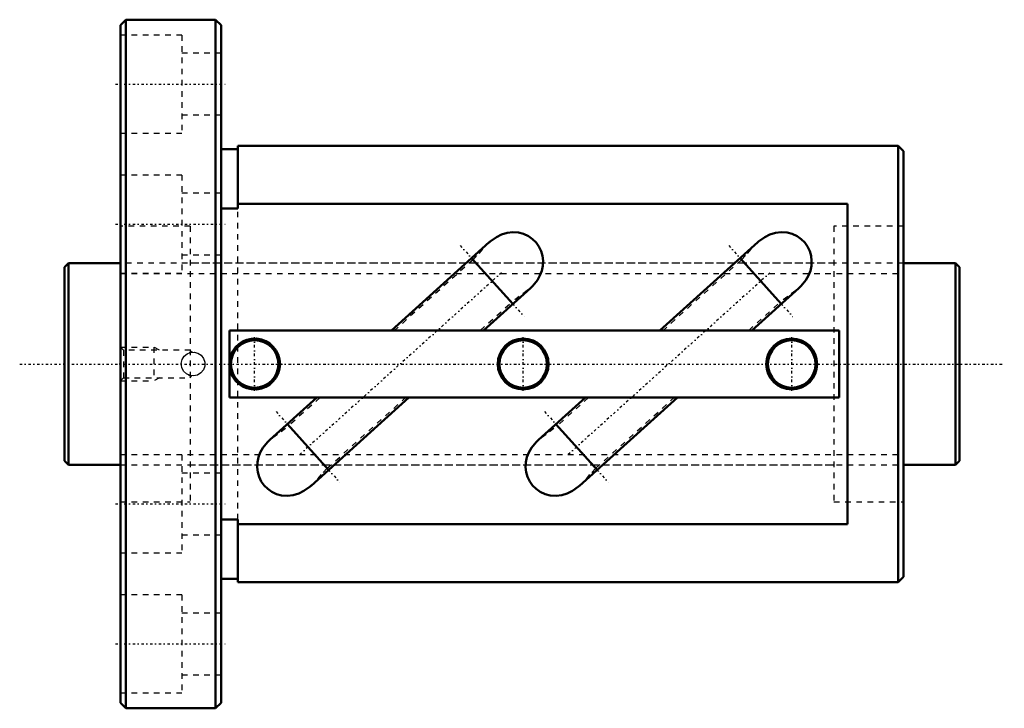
# Model space of a CAD drawing. Header units: millimetres. Extents: x -8 to 168, y -62 to 62.
import ezdxf

# ---------------------------------------------------------------- set-up
doc = ezdxf.new("R2010")
doc.units = ezdxf.units.MM
doc.linetypes.add('Center', pattern=[1.5, 0.45, -0.5, 0.05, -0.5])
doc.linetypes.add('Dashed', pattern=[2, 1, -1])
for name, color, linetype, lineweight in [('2d ConnectionPoints', 7, 'Continuous', 50), ('AM_0', 7, 'Continuous', 50), ('AM_5', 3, 'Continuous', 25), ('AM_7', 7, 'Center', 25), ('AM_9', 6, 'Dashed', 25)]:
    doc.layers.add(name, color=color, linetype=linetype, lineweight=lineweight)

# ---------------------------------------------------------------- blocks, each defined once
blk = doc.blocks.new('1_BIF3616V_5RR_Nut_0_in_BIF3616V_5RRG0_160LC0_000_0')
at = {"layer": 'AM_0'}
for p, q in [((11, 61.5), (10, 60.5)), ((10, 60.5), (10, -60.5)), ((27, 61.5), (11, 61.5)), ((11, 61.5), (11, -61.5)), ((28, 60.5), (27, 61.5)), ((27, 61.5), (27, -61.5)), ((28, 60.5), (28, -60.5)), ((31, 39), (31, 27.79)), ((149, 39), (31, 39)), ((150, 38), (149, 39)), ((149, 39), (149, -39)), ((31, 38.4), (28, 38.4)), ((150, 38), (150, -38)), ((140, 28.61), (31, 28.61)), ((140, -28.61), (140, 28.61)), ((31, 27.79), (28, 27.79)), ((75.92, 21.74), (58.44, 6)), ((123.92, 21.74), (106.44, 6)), ((80.14, 10.73), (72.78, 18.91)), ((128.14, 10.73), (120.78, 18.91)), ((74.88, 6), (83.29, 13.57)), ((122.88, 6), (131.29, 13.57)), ((29.5, 6), (29.5, -6)), ((138.5, 6), (29.5, 6)), ((138.5, -6), (138.5, 6)), ((29.5, -6), (138.5, -6)), ((45.12, -6), (36.71, -13.57)), ((44.08, -21.74), (61.56, -6)), ((93.12, -6), (84.71, -13.57)), ((92.08, -21.74), (109.56, -6)), ((39.86, -10.73), (47.22, -18.91)), ((87.86, -10.73), (95.22, -18.91)), ((28, -27.79), (31, -27.79)), ((31, -27.79), (31, -39)), ((31, -28.61), (140, -28.61)), ((28, -38.4), (31, -38.4)), ((149, -39), (150, -38)), ((31, -39), (149, -39)), ((10, -60.5), (11, -61.5)), ((11, -61.5), (27, -61.5)), ((27, -61.5), (28, -60.5))]:
    blk.add_line(p, q, dxfattribs=at)
for points in [[(75.89, 21.71), (76.09, 21.89), (77.2, 22.68), (78.11, 23.13), (79.11, 23.43), (80.13, 23.54), (81.18, 23.47), (82.08, 23.23), (82.95, 22.83), (83.67, 22.32), (84.32, 21.68), (84.82, 20.97), (85.21, 20.17), (85.45, 19.33), (85.56, 18.45), (85.52, 17.56), (85.33, 16.67), (85, 15.8), (84.53, 14.97), (83.71, 13.98), (83.28, 13.56)], [(123.89, 21.71), (124.09, 21.89), (125.2, 22.68), (126.11, 23.13), (127.11, 23.43), (128.13, 23.54), (129.18, 23.47), (130.08, 23.23), (130.95, 22.83), (131.67, 22.32), (132.32, 21.68), (132.82, 20.97), (133.21, 20.17), (133.45, 19.33), (133.56, 18.45), (133.52, 17.56), (133.33, 16.67), (133, 15.8), (132.53, 14.97), (131.71, 13.98), (131.28, 13.56)], [(44.11, -21.71), (43.91, -21.89), (42.8, -22.68), (41.89, -23.13), (40.89, -23.43), (39.87, -23.54), (38.82, -23.47), (37.92, -23.23), (37.05, -22.83), (36.33, -22.32), (35.68, -21.68), (35.18, -20.97), (34.79, -20.17), (34.55, -19.33), (34.44, -18.45), (34.48, -17.56), (34.67, -16.67), (35, -15.8), (35.47, -14.97), (36.29, -13.98), (36.72, -13.56)], [(92.11, -21.71), (91.91, -21.89), (90.8, -22.68), (89.89, -23.13), (88.89, -23.43), (87.87, -23.54), (86.82, -23.47), (85.92, -23.23), (85.05, -22.83), (84.33, -22.32), (83.68, -21.68), (83.18, -20.97), (82.79, -20.17), (82.55, -19.33), (82.44, -18.45), (82.48, -17.56), (82.67, -16.67), (83, -15.8), (83.47, -14.97), (84.29, -13.98), (84.72, -13.56)]]:
    blk.add_lwpolyline(points, dxfattribs=at)
for centre, radius in [((34, 0), 4.25), ((82, 0), 4.55), ((82, 0), 4.25), ((130, 0), 4.55), ((130, 0), 4.25)]:
    blk.add_circle(centre, radius, dxfattribs=at)
blk.add_arc((34, 0), 4.55, 188.5019, 171.4981, dxfattribs=at)
at = {"layer": 'AM_5', "linetype": 'Dashed'}
for p, q in [((10, 3), (16, 3)), ((17, 2.46), (16, 3)), ((16, 3), (16, -3)), ((10, -3), (16, -3)), ((17, -2.46), (16, -3))]:
    blk.add_line(p, q, dxfattribs=at)
at = {"layer": 'AM_7'}
for p, q in [((9.1, 50), (28.9, 50)), ((9.1, 25), (28.9, 25)), ((70.75, 21.17), (82.17, 8.48)), ((118.75, 21.17), (130.17, 8.48)), ((78.11, 16.3), (41.89, -16.3)), ((126.11, 16.3), (89.89, -16.3)), ((34, -4.78), (34, 4.78)), ((82, -4.78), (82, 4.78)), ((130, -4.78), (130, 4.78)), ((37.83, -8.48), (49.25, -21.17)), ((85.83, -8.48), (97.25, -21.17)), ((9.1, -25), (28.9, -25)), ((9.1, -50), (28.9, -50))]:
    blk.add_line(p, q, dxfattribs=at)
at = {"layer": 'AM_9'}
for p, q in [((21, 58.75), (10, 58.75)), ((21, 58.75), (21, 41.25)), ((28, 55.5), (21, 55.5)), ((21, 44.5), (28, 44.5)), ((10, 41.25), (21, 41.25)), ((21, 33.75), (10, 33.75)), ((21, 33.75), (21, 16.25)), ((28, 30.5), (21, 30.5)), ((31, -27.79), (31, 27.79)), ((22.45, 24.6), (10, 24.6)), ((22.45, 24.6), (22.45, -24.6)), ((150, 24.6), (137.55, 24.6)), ((137.55, 24.6), (137.55, -24.6)), ((21, 19.5), (28, 19.5)), ((137.55, 18), (22.45, 18)), ((73.03, 18.63), (59.01, 6)), ((121.03, 18.63), (107, 6)), ((10, 16.25), (21, 16.25)), ((74.32, 6), (79.89, 11.01)), ((122.33, 6), (127.89, 11.01)), ((10.54, 2.46), (10, 3)), ((22.5, 2.46), (10.54, 2.46)), ((10.54, 2.46), (10.54, -2.46)), ((22.7, 2.11), (22.5, 2.46)), ((22.5, 2.46), (22.5, 2.07)), ((10, -3), (10.54, -2.46)), ((10.54, -2.46), (22.5, -2.46)), ((22.5, -2.07), (22.5, -2.46)), ((22.5, -2.46), (22.7, -2.11)), ((45.68, -6), (40.11, -11.01)), ((46.97, -18.63), (60.99, -6)), ((93.67, -6), (88.11, -11.01)), ((94.97, -18.63), (109, -6)), ((21, -16.25), (10, -16.25)), ((21, -16.25), (21, -33.75)), ((22.45, -18), (137.55, -18)), ((28, -19.5), (21, -19.5)), ((10, -24.6), (22.45, -24.6)), ((137.55, -24.6), (150, -24.6)), ((21, -30.5), (28, -30.5)), ((10, -33.75), (21, -33.75)), ((21, -41.25), (10, -41.25)), ((21, -41.25), (21, -58.75)), ((28, -44.5), (21, -44.5)), ((21, -55.5), (28, -55.5)), ((10, -58.75), (21, -58.75))]:
    blk.add_line(p, q, dxfattribs=at)
for points in [[(73.04, 18.63), (74.12, 19.76), (75.14, 20.95), (75.89, 21.71)], [(121.04, 18.63), (122.12, 19.76), (123.14, 20.95), (123.89, 21.71)], [(83.28, 13.56), (82.73, 13.1), (81.29, 12.08), (79.89, 11.02)], [(131.28, 13.56), (130.73, 13.1), (129.29, 12.08), (127.89, 11.02)], [(22.45, -2.05), (21.8, -1.75), (21.29, -1.26), (20.97, -0.62), (20.88, 0.09), (21.02, 0.78), (21.39, 1.39), (21.94, 1.84), (22.45, 2.05)], [(22.45, 2.05), (23.16, 2.12), (23.84, 1.95), (24.44, 1.56), (24.88, 1), (25.1, 0.32), (25.09, -0.39), (24.84, -1.06), (24.39, -1.6), (23.78, -1.98), (23.08, -2.12), (22.45, -2.05)], [(22.5, 2.07), (22.66, 2.1), (22.7, 2.1)], [(22.7, -2.1), (22.7, -2.1), (22.5, -2.07)], [(36.72, -13.56), (37.27, -13.1), (38.71, -12.08), (40.11, -11.02)], [(84.72, -13.56), (85.27, -13.1), (86.71, -12.08), (88.11, -11.02)], [(46.96, -18.63), (45.88, -19.76), (44.86, -20.95), (44.11, -21.71)], [(94.96, -18.63), (93.88, -19.76), (92.86, -20.95), (92.11, -21.71)]]:
    blk.add_lwpolyline(points, dxfattribs=at)
for start, end in [(92.9012, 109.5284), (176.9827, 182.598), (246.734, 261.0022)]:
    blk.add_arc((23, 0), 2.12, start, end, dxfattribs=at)
blk = doc.blocks.new('2_BIF3616V_5RR000_Shaft_0_in_BIF3616V_5RRG0_160LC0_000_0')
at = {"layer": 'AM_0'}
for p, q in [((0.7, 18), (0, 17.3)), ((10, 18), (0.7, 18)), ((0.7, 18), (0.7, -18)), ((159.3, 18), (150, 18)), ((160, 17.3), (159.3, 18)), ((159.3, 18), (159.3, -18)), ((0, 17.3), (0, -17.3)), ((160, 17.3), (160, -17.3)), ((0, -17.3), (0.7, -18)), ((159.3, -18), (160, -17.3)), ((0.7, -18), (10, -18)), ((150, -18), (159.3, -18))]:
    blk.add_line(p, q, dxfattribs=at)
at = {"layer": 'AM_5', "linetype": 'Dashed'}
for p, q in [((10, 16.1595), (150, 16.1595)), ((10, -16.1595), (150, -16.1595))]:
    blk.add_line(p, q, dxfattribs=at)
at = {"layer": 'AM_7'}
blk.add_line((-8, 0), (168, 0), dxfattribs=at)
at = {"layer": 'AM_9'}
for p, q in [((150, 18), (10, 18)), ((10, -18), (150, -18))]:
    blk.add_line(p, q, dxfattribs=at)

msp = doc.modelspace()

# ---------------------------------------------------------------- linework, layer by layer
at = {"layer": '2d ConnectionPoints'}
for p in [(0, 0), (10, 0)]:
    msp.add_point(p, dxfattribs=at)

# ---------------------------------------------------------------- block references
for name in ['1_BIF3616V_5RR_Nut_0_in_BIF3616V_5RRG0_160LC0_000_0', '2_BIF3616V_5RR000_Shaft_0_in_BIF3616V_5RRG0_160LC0_000_0']:
    msp.add_blockref(name, (0, 0))

doc.saveas('drawing.dxf')
